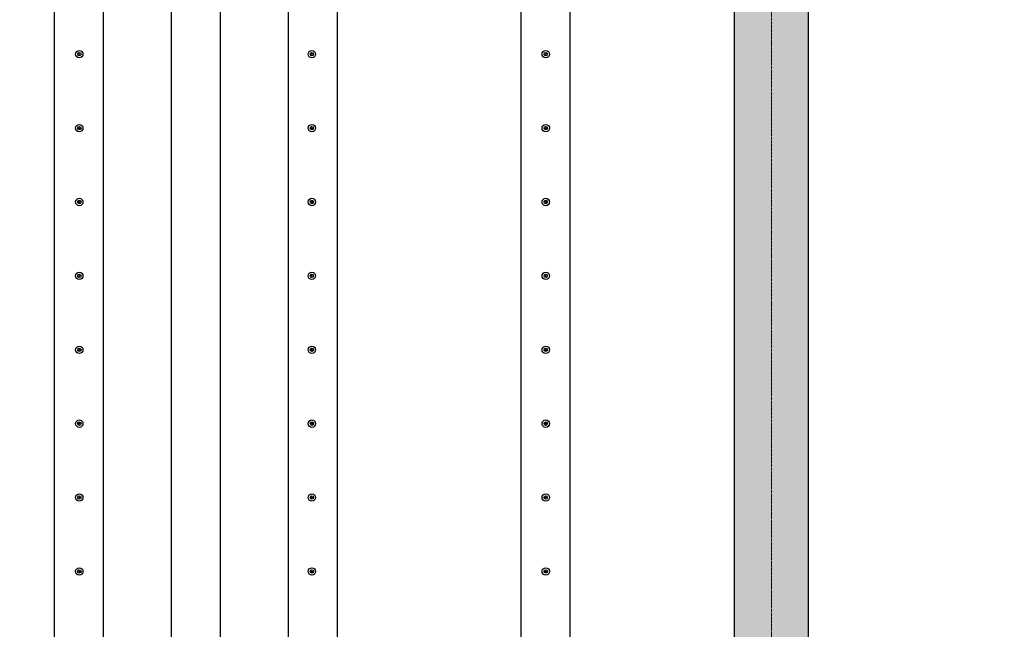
# Model space of a CAD drawing. Header units: millimetres. Extents: x -374129 to 1163271, y -112652 to 695637.
# Tile 135 of 256: x 67266 to 71266, y -42788 to -40313. Entities that reach past the tile are written whole.
import ezdxf
from ezdxf import colors
from ezdxf.entities.mleader import LeaderData, LeaderLine
from ezdxf.math import Vec2, Vec3

# ---------------------------------------------------------------- set-up
doc = ezdxf.new("R2010")
doc.units = ezdxf.units.MM
doc.linetypes.add('ACAD_ISO04W100', pattern=[30, 24, -3, 0, -3])
for name, color, linetype in [('KRT_kreskowanie', 252, 'Continuous'), ('KRT_opisy', 146, 'Continuous'), ('KRT_sciany', 2, 'Continuous'), ('KRT_technologia', 30, 'Continuous')]:
    doc.layers.add(name, color=color, linetype=linetype)
doc.layers.add('KRT_osie', color=55, linetype='ACAD_ISO04W100', lineweight=18)
doc.styles.add('WYMIAR', font='romans.shx', dxfattribs={"width": 0.8})

# ---------------------------------------------------------------- blocks, each defined once
blk = doc.blocks.new('sys napowietrzania')
at = {"layer": 'KRT_technologia', "linetype": 'Continuous', "transparency": 33554687, "elevation": -3659.98}
for points in [[(68626.67, -12490.08), (68626.67, -10587.78), (68626.67, -2354.28), (68426.67, -2354.28), (68426.67, -10587.78), (68426.67, -12490.08), (68526.67, -12490.08), (68626.67, -12490.08), (68623.5, -12500.45), (68526.67, -12500.45), (68429.84, -12500.45), (68426.67, -12490.08)], [(69101.67, -12490.08), (69101.67, -10587.78), (69101.67, -2354.28), (68901.67, -2354.28), (68901.67, -10587.78), (68901.67, -12490.08), (69001.67, -12490.08), (69101.67, -12490.08), (69098.5, -12500.45), (69001.67, -12500.45), (68904.84, -12500.45), (68901.67, -12490.08)], [(69576.67, -12490.08), (69576.67, -10587.78), (69576.67, -2354.28), (69376.67, -2354.28), (69376.67, -10587.78), (69376.67, -12490.08), (69476.67, -12490.08), (69576.67, -12490.08), (69573.5, -12500.45), (69476.67, -12500.45), (69379.84, -12500.45), (69376.67, -12490.08)], [(70521.67, -12490.08), (70521.67, -10587.78), (70521.67, -2354.28), (70321.67, -2354.28), (70321.67, -10587.78), (70321.67, -12490.08), (70421.67, -12490.08), (70521.67, -12490.08), (70518.5, -12500.45), (70421.67, -12500.45), (70324.84, -12500.45), (70321.67, -12490.08)]]:
    blk.add_lwpolyline(points, dxfattribs=at)
at = {"layer": 'KRT_technologia'}
for centre, radius in [((68528.17, -8365.41, -3659.98), 15), ((68528.17, -8365.41, -3659.98), 7), ((69473.17, -8365.41, -3659.98), 15), ((69473.17, -8365.41, -3659.98), 7), ((70423.01, -8365.41, -3659.98), 15), ((70423.01, -8365.41, -3659.98), 7), ((68528.17, -8365.41, -3659.98), 1.5), ((69473.17, -8365.41, -3659.98), 1.5), ((70423.01, -8365.41, -3659.98), 1.5), ((68528.17, -8665.41, -3659.98), 15), ((68528.17, -8665.41, -3659.98), 7), ((68528.17, -8665.41, -3659.98), 1.5), ((69473.17, -8665.41, -3659.98), 15), ((69473.17, -8665.41, -3659.98), 7), ((69473.17, -8665.41, -3659.98), 1.5), ((70423.01, -8665.41, -3659.98), 15), ((70423.01, -8665.41, -3659.98), 7), ((70423.01, -8665.41, -3659.98), 1.5), ((68528.17, -8965.41, -3659.98), 15), ((68528.17, -8965.41, -3659.98), 7), ((69473.17, -8965.41, -3659.98), 15), ((69473.17, -8965.41, -3659.98), 7), ((70423.01, -8965.41, -3659.98), 15), ((70423.01, -8965.41, -3659.98), 7), ((68528.17, -8965.41, -3659.98), 1.5), ((69473.17, -8965.41, -3659.98), 1.5), ((70423.01, -8965.41, -3659.98), 1.5), ((68528.17, -9265.41, -3659.98), 15), ((68528.17, -9265.41, -3659.98), 7), ((68528.17, -9265.41, -3659.98), 1.5), ((69473.17, -9265.41, -3659.98), 15), ((69473.17, -9265.41, -3659.98), 7), ((69473.17, -9265.41, -3659.98), 1.5), ((70423.01, -9265.41, -3659.98), 15), ((70423.01, -9265.41, -3659.98), 7), ((70423.01, -9265.41, -3659.98), 1.5), ((68528.17, -9565.41, -3659.98), 15), ((68528.17, -9565.41, -3659.98), 7), ((69473.17, -9565.41, -3659.98), 15), ((69473.17, -9565.41, -3659.98), 7), ((70423.01, -9565.41, -3659.98), 15), ((70423.01, -9565.41, -3659.98), 7), ((68528.17, -9565.41, -3659.98), 1.5), ((69473.17, -9565.41, -3659.98), 1.5), ((70423.01, -9565.41, -3659.98), 1.5), ((68528.17, -9865.41, -3659.98), 15), ((68528.17, -9865.41, -3659.98), 7), ((68528.17, -9865.41, -3659.98), 1.5), ((69473.17, -9865.41, -3659.98), 15), ((69473.17, -9865.41, -3659.98), 7), ((69473.17, -9865.41, -3659.98), 1.5), ((70423.01, -9865.41, -3659.98), 15), ((70423.01, -9865.41, -3659.98), 7), ((70423.01, -9865.41, -3659.98), 1.5), ((68528.17, -10165.41, -3659.98), 15), ((68528.17, -10165.41, -3659.98), 7), ((69473.17, -10165.41, -3659.98), 15), ((69473.17, -10165.41, -3659.98), 7), ((70423.01, -10165.41, -3659.98), 15), ((70423.01, -10165.41, -3659.98), 7), ((68528.17, -10165.41, -3659.98), 1.5), ((69473.17, -10165.41, -3659.98), 1.5), ((70423.01, -10165.41, -3659.98), 1.5), ((68528.17, -10465.41, -3659.98), 15), ((68528.17, -10465.41, -3659.98), 7), ((68528.17, -10465.41, -3659.98), 1.5), ((69473.17, -10465.41, -3659.98), 15), ((69473.17, -10465.41, -3659.98), 7), ((69473.17, -10465.41, -3659.98), 1.5), ((70423.01, -10465.41, -3659.98), 15), ((70423.01, -10465.41, -3659.98), 7), ((70423.01, -10465.41, -3659.98), 1.5)]:
    blk.add_circle(centre, radius, dxfattribs=at)

msp = doc.modelspace()

# ---------------------------------------------------------------- hatches: boundary and pattern name
at = {"layer": 'KRT_kreskowanie'}
h = msp.add_hatch(dxfattribs=at)
h.set_pattern_fill('ANSI33', color=256, scale=20, style=0)
h.set_pattern_definition([(45, (-1e-05, 3009.36), (-89.80256, 89.80256), []), (45, (89.8, 3009.36), (-89.80256, 89.80256), [63.5, -31.75])])
h.paths.add_polyline_path([(38290, -33690.64), (19090, -33690.64), (19090, -46990.64), (19390, -46990.64), (19390, -33990.64), (25390, -33990.64), (25390, -46990.64), (25690, -46990.64), (25690, -33990.64), (31690, -33990.64), (31690, -46990.64), (31990, -46990.64), (31990, -33990.64), (37990, -33990.64), (37990, -46990.64), (38290, -46990.64)])
h.paths.add_polyline_path([(51230, -33990.64), (57230, -33990.64), (57230, -46990.64), (57530, -46990.64), (57530, -33690.64), (38330, -33690.64), (38330, -46990.64), (38630, -46990.64), (38630, -33990.64), (44630, -33990.64), (44630, -46990.64), (44930, -46990.64), (44930, -33990.64), (50930, -33990.64), (50930, -46990.64), (51230, -46990.64)])
h.paths.add_polyline_path([(70470, -33690.64), (57570, -33690.64), (57570, -46990.64), (57870, -46990.64), (57870, -33990.64), (63870, -33990.64), (63870, -46990.64), (64170, -46990.64), (64170, -33990.64), (70170, -33990.64), (70170, -46990.64), (70470, -46990.64)])

# ---------------------------------------------------------------- linework, layer by layer
at = {"layer": 'KRT_osie', "ltscale": 0.5}
msp.add_line((70320, -27801.99), (70320, -48285.63), dxfattribs=at)
at = {"layer": 'KRT_sciany'}
for p, q in [((70470, -46990.64), (70470, -33715.64)), ((70170, -46990.64), (70170, -33990.64))]:
    msp.add_line(p, q, dxfattribs=at)

# ---------------------------------------------------------------- block references
msp.add_blockref('sys napowietrzania', (-1019.98, -32087.66, 3070))

# ---------------------------------------------------------------- leaders
at = {"layer": 'KRT_opisy', "color": 1}
ml = msp.add_multileader_mtext('Standard', dxfattribs=at)
ml.set_content('\\C54;DRABINA TECHNICZNA WRAZ Z MOCOWANIEM I ZABEZPIECZENIEM WEJŚCIA WZGODNIE Z OBOWIĄZUJĄCYMI PRZEPISAMI BHP- DOSTĘP DO DACHU BIOREAKTORÓW ', style='WYMIAR')
ml.set_leader_properties(color=256)
ml.build(insert=Vec2(0, 0))
ml.multileader.update_dxf_attribs({"text_right_attachment_type": 6, "dogleg_length": 0.36, "arrow_head_size": 200, "scale": 100})
ctx = ml.context
ctx.base_point, ctx.scale, ctx.char_height, ctx.arrow_head_size, ctx.landing_gap_size, ctx.plane_origin, ctx.plane_x_axis, ctx.plane_y_axis = Vec3(71065.93, -99665.24), 100, 200, 200, 9, Vec3(161769.66, -115314.77), Vec3(0, 1), Vec3(-1, 0)
ctx.right_attachment = 6
notes = []
notes.append((ctx, [(0, (1, 1, 0), (71205.93, -94216.95), (0, -1), 36, [(1, [(71035.28, -93350)], 0, [])])]))
ctx.mtext.insert, ctx.mtext.text_direction, ctx.mtext.width, ctx.mtext.defined_height, ctx.mtext.flow_direction = Vec3(70965.93, -99656.24), Vec3(0, 1), 5396.6943, 1534.23, 5
ctx.mtext.has_bg_fill, ctx.mtext.bg_color, ctx.mtext.bg_scale_factor, ctx.mtext.bg_transparency, ctx.mtext.use_window_bg_color = 1, -1027028792, 1.5, 0, 1
for ctx, leaders in notes:
    for number, flags, end, landing, length, lines in leaders:
        leader = LeaderData()
        leader.index, (leader.has_last_leader_line, leader.has_dogleg_vector, leader.attachment_direction) = number, flags
        leader.last_leader_point, leader.dogleg_vector, leader.dogleg_length = Vec3(end), Vec3(landing), length
        for number, points, colour, breaks in lines:
            line = LeaderLine()
            line.index, line.vertices, line.color, line.breaks = number, Vec3.list(points), colors.encode_raw_color(colour), breaks
            leader.lines.append(line)
        ctx.leaders.append(leader)

doc.saveas('drawing.dxf')
